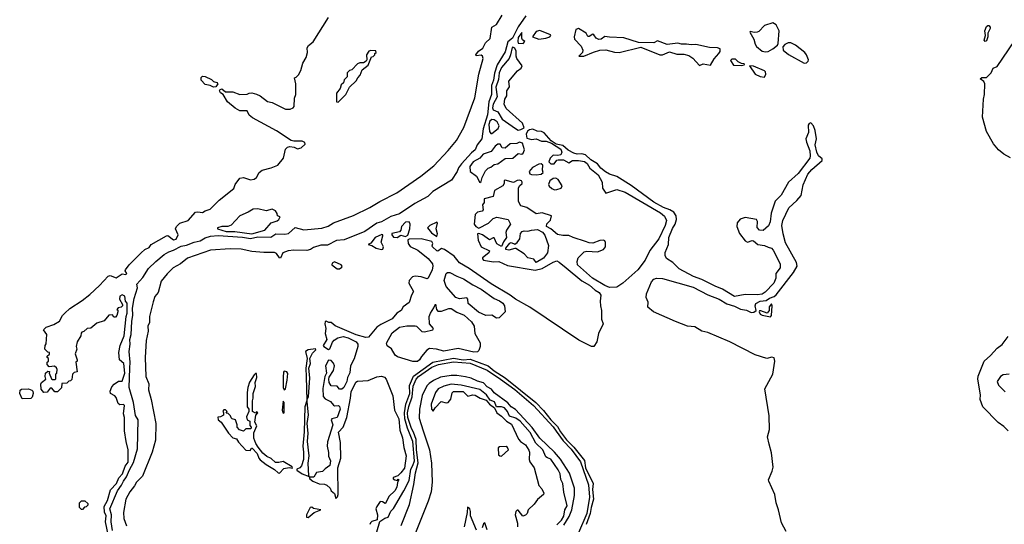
# Model space of a CAD drawing. Extents: x 2210602 to 2357277, y 510288 to 673808.
# Tile 150 of 256: x 2283161 to 2291363, y 587775 to 591978. Entities that reach past the tile are written whole.
import ezdxf

# ---------------------------------------------------------------- set-up
doc = ezdxf.new("R2010")
doc.units = 0

msp = doc.modelspace()

# ---------------------------------------------------------------- linework, layer by layer
at = {"layer": '0CON05XD'}
for points in [[(2284046.9, 588465), (2284035.6, 588555), (2284033.1, 588665), (2284025.6, 588695), (2284034.2, 588765), (2284025, 588774.2), (2283995, 588771.2), (2283980.3, 588780.3), (2283965, 588831.2), (2283955, 588844), (2283917.5, 588865), (2283916, 588885), (2283930, 588920), (2283946.9, 588943.1), (2283985, 588966.2), (2284015, 588967.5), (2284036.8, 589035), (2284030, 589115), (2283992.5, 589145), (2283987.5, 589205), (2283997.5, 589265), (2284032.5, 589345), (2284048.8, 589505), (2284056.7, 589535), (2284055.7, 589615.7), (2284043, 589633), (2284036.2, 589675), (2284015, 589686), (2283994.4, 589675), (2283991.4, 589651.4), (2284017, 589607), (2284017.5, 589595), (2284007, 589583), (2283981.7, 589578.3), (2283970, 589565), (2283977.5, 589557.5), (2283977.5, 589545), (2283970, 589515), (2283958.3, 589501.7), (2283945, 589500), (2283935, 589520), (2283905, 589517.5), (2283865, 589470), (2283805, 589450), (2283755, 589410), (2283723, 589407), (2283695, 589380), (2283680, 589375), (2283673, 589367), (2283670, 589345), (2283640, 589295), (2283633, 589257), (2283637.5, 589235), (2283622.5, 589195), (2283640, 589145), (2283640, 589135), (2283630, 589125), (2283640, 589045), (2283615, 589040), (2283600, 589025), (2283595, 588980), (2283585, 588970), (2283571.7, 588968.3), (2283555, 588950), (2283511.7, 588948.3), (2283508.3, 588911.7), (2283475, 588880), (2283455, 588880), (2283428.3, 588908.3), (2283415, 588910), (2283390, 588875), (2283363, 588873), (2283340, 588900), (2283336.7, 588943.3), (2283343.6, 588956.4), (2283380, 588985), (2283373.3, 589005), (2283376.4, 589033.6), (2283395, 589050), (2283408.3, 589048.3), (2283407.5, 589035), (2283427, 588987), (2283435, 588980), (2283455, 588980), (2283461.7, 588988.3), (2283462.5, 589027.5), (2283470, 589035), (2283472.5, 589065), (2283468.3, 589078.3), (2283451.7, 589091.7), (2283407, 589087), (2283390, 589105), (2283390, 589125), (2283400, 589135), (2283400, 589155), (2283390, 589165), (2283390, 589175), (2283408.3, 589191.7), (2283410, 589205), (2283395, 589210), (2283370, 589235), (2283372.5, 589265), (2283381.7, 589278.3), (2283387.5, 589355), (2283360, 589395), (2283382.3, 589417.7), (2283445, 589440), (2283491.7, 589468.3), (2283516.7, 589515), (2283536.7, 589535), (2283577.7, 589572.3), (2283680.7, 589639.3), (2283745, 589690), (2283825.9, 589764.1), (2283897, 589843), (2283915, 589847.5), (2283965, 589828.8), (2284015, 589860), (2284046.7, 589855), (2284053.3, 589865), (2284040, 589885), (2284042.5, 589895), (2284072, 589935), (2284172.5, 590035), (2284205, 590063.8), (2284238.6, 590081.4), (2284257.5, 590105), (2284385, 590178.8), (2284395, 590181.2), (2284443.6, 590143.6), (2284465, 590150), (2284481.2, 590185), (2284458.8, 590235), (2284466.7, 590255), (2284495, 590283.3), (2284565.8, 590304.2), (2284624.4, 590375.6), (2284645, 590378.6), (2284685, 590371.2), (2284705, 590386), (2284749.1, 590400.9), (2284823.3, 590475), (2284945, 590572.5), (2284956.2, 590605), (2284995, 590659.2), (2285025, 590664.3), (2285085, 590643.8), (2285115, 590650), (2285135, 590662.5), (2285156.7, 590705), (2285180, 590725), (2285255, 590743.3), (2285313, 590767), (2285357.5, 590825), (2285375, 590900), (2285393, 590917), (2285411.7, 590921.7), (2285447, 590917), (2285475, 590902.5), (2285505, 590910), (2285538.3, 590941.7), (2285536.4, 590956.4), (2285515, 590967.5), (2285445, 590967.5), (2285423, 590973), (2285301.2, 591051.2), (2285099.3, 591159.3), (2285073.6, 591183.6), (2285055, 591217.5), (2284995, 591220), (2284955, 591240), (2284892.9, 591292.9), (2284856.2, 591356.2), (2284835, 591370), (2284826.2, 591385), (2284832.3, 591397.7), (2284845, 591403.3), (2284875, 591376.7), (2284937.7, 591377.7), (2284995, 591354), (2285055, 591357.5), (2285073, 591367), (2285095, 591367.5), (2285135, 591357.5), (2285165, 591342.5), (2285225, 591297.5), (2285265, 591287.5), (2285375, 591232.5), (2285415, 591232.5), (2285440, 591245), (2285447.5, 591255), (2285450, 591325), (2285462.5, 591355), (2285462.5, 591445), (2285450, 591495), (2285465, 591500), (2285485, 591520), (2285502.5, 591555), (2285520, 591615), (2285546.4, 591663.6), (2285557.5, 591705), (2285557, 591743), (2285566.4, 591763.6), (2285605, 591792.5), (2285734.5, 591995)], [(2283935, 587723.3), (2283924, 587795), (2283925.6, 587855), (2283912.7, 587905), (2283974.7, 588055), (2284010, 588100), (2284025.6, 588135), (2284050.3, 588169.7), (2284075, 588230), (2284109.1, 588290.9), (2284143.8, 588405), (2284148.6, 588645), (2284125, 588681.2), (2284108.9, 588788.9), (2284072.9, 588915), (2284077.5, 589075), (2284080.4, 589125), (2284072.8, 589215), (2284081.5, 589275), (2284079.1, 589315), (2284088.5, 589355), (2284094.3, 589465), (2284103.4, 589516.6), (2284102.3, 589575), (2284115, 589656.7), (2284141.8, 589745), (2284135.8, 589775), (2284188.2, 589831.8), (2284235, 589906.5), (2284294.5, 589965), (2284365, 590021.4), (2284404.3, 590045), (2284442.6, 590057.4), (2284505, 590092.1), (2284550.8, 590099.2), (2284613.8, 590125), (2284663.6, 590136.3), (2284705, 590160.9), (2284750, 590175), (2284815, 590181.8), (2285017.3, 590167.2), (2285085, 590156.6), (2285145, 590168.3), (2285252.6, 590167.4), (2285295, 590193.5), (2285370.9, 590190.9), (2285401.8, 590198.2), (2285455, 590247.1), (2285528.1, 590228.1), (2285679.5, 590240.5), (2285730.4, 590259.6), (2285775, 590285.3), (2285941.9, 590348.1), (2286077.5, 590412.5), (2286162.5, 590465), (2286303.8, 590536.2), (2286504, 590676), (2286610.5, 590759.5), (2286731.7, 590888.3), (2286798.9, 590971.1), (2286859.7, 591080.3), (2286952, 591328), (2286986.2, 591525), (2287020.9, 591655), (2287016.9, 591675), (2287005, 591683.5), (2286965, 591676.2), (2286960, 591685), (2286983.8, 591715), (2287018.3, 591741.7), (2287042.2, 591785), (2287079.4, 591820.6), (2287093.6, 591915), (2287131.9, 591938.1), (2287179.1, 592015)], [(2287378.9, 592011.1), (2287312.7, 591917.3), (2287265.9, 591825), (2287227.6, 591792.4), (2287205, 591711.4), (2287138.3, 591601.7), (2287116.1, 591533.9), (2287106.9, 591475), (2287091.2, 591428.8), (2287091.2, 591355), (2287070.7, 591295), (2287057.6, 591185), (2287020.9, 591069.2), (2287012.2, 590985), (2286972.9, 590937.1), (2286955, 590894.5), (2286925, 590870), (2286842.3, 590777.7), (2286817.1, 590745), (2286805, 590712.5), (2286758.3, 590641.7), (2286602.7, 590547.3), (2286560.6, 590505), (2286452.1, 590447.9), (2286325, 590360), (2286251.8, 590338.2), (2286175, 590294.5), (2286137, 590283), (2286036, 590215), (2285865, 590145.8), (2285800.6, 590139.4), (2285725, 590101.5), (2285669.1, 590100.9), (2285608.2, 590081.8), (2285584, 590065), (2285553.3, 590055), (2285445, 590058.9), (2285397.2, 590052.8), (2285354.6, 590035.4), (2285335, 589991.2), (2285325, 589993.8), (2285301.1, 590031.1), (2285285, 590038.2), (2285195, 590038.2), (2285095, 590047.5), (2285005, 590067.1), (2284915, 590070), (2284751.1, 590058.9), (2284558.8, 589991.2), (2284500, 589945), (2284439.2, 589910.8), (2284388.5, 589861.5), (2284340.3, 589799.7), (2284315, 589706.2), (2284288.4, 589671.6), (2284272.7, 589627.3), (2284243.1, 589505), (2284242.2, 589455), (2284230, 589425), (2284230.9, 589385), (2284215, 589307.5), (2284205.4, 589165), (2284212.5, 589005), (2284236.6, 588945), (2284233.3, 588895), (2284255.9, 588815), (2284294.3, 588615.7), (2284293.3, 588475), (2284266.1, 588375), (2284185.6, 588175), (2284134.2, 588125.8), (2284118, 588095), (2284078.8, 588045), (2284045.6, 587984.4), (2284027.3, 587872.7), (2284030, 587825), (2284051.7, 587761.7)], [(2289375, 591710), (2289395, 591713.8), (2289434.1, 591735.9), (2289473, 591767), (2289479.3, 591780.7), (2289488, 591885), (2289462, 591935), (2289435, 591952), (2289365, 591928.9), (2289319.7, 591880.3), (2289305, 591872.7), (2289280.9, 591870.9), (2289245, 591880), (2289242.5, 591875), (2289275.9, 591815.9), (2289286.7, 591775), (2289298.8, 591755), (2289347, 591717), (2289375, 591710)], [(2287355, 591780), (2287370, 591795), (2287350, 591810), (2287343.6, 591823.6), (2287345, 591870), (2287315, 591828.8), (2287310, 591795), (2287315, 591782.5), (2287355, 591780)], [(2287485, 591817.1), (2287545, 591824.1), (2287577.1, 591835), (2287585.8, 591845), (2287581.7, 591851.7), (2287495, 591886.9), (2287465, 591880), (2287432.5, 591835), (2287485, 591817.1)], [(2288825, 591596.7), (2288855, 591610), (2288915, 591600), (2288946.8, 591653.2), (2288986.7, 591695), (2288995.8, 591714.2), (2288996.2, 591735), (2288975, 591742.9), (2288906.8, 591746.8), (2288795, 591770.6), (2288755, 591767.5), (2288715, 591775.4), (2288675, 591773.3), (2288645, 591781.2), (2288555, 591770), (2288475, 591801.4), (2288444.4, 591785.6), (2288315, 591788.1), (2288195, 591827.7), (2288075, 591831.2), (2288035, 591838), (2288005, 591815.8), (2287985, 591812.9), (2287962.9, 591822.9), (2287945, 591852.5), (2287936.4, 591856.4), (2287905, 591837.5), (2287895, 591837.5), (2287880, 591865), (2287815, 591903.3), (2287793.3, 591895), (2287780, 591835), (2287784.2, 591815), (2287837.2, 591757.2), (2287852.5, 591725), (2287850, 591705), (2287820, 591675), (2287860, 591675), (2287941.9, 591708.1), (2287995, 591724.4), (2288045, 591728.1), (2288115, 591707.1), (2288155, 591705.5), (2288335, 591748), (2288495, 591684.3), (2288515, 591686), (2288575, 591709.2), (2288635, 591691.2), (2288695, 591690), (2288735, 591680.8), (2288768.2, 591658.2), (2288825, 591596.7)], [(2291415, 590828.6), (2291358.1, 590858.1), (2291315, 590893.3), (2291274.7, 590945), (2291215, 591047.5), (2291182.3, 591165), (2291188.8, 591315), (2291198.9, 591355), (2291200.6, 591445), (2291192.1, 591462.1), (2291161.2, 591485), (2291175, 591497.5), (2291215, 591496.2), (2291253.6, 591536.4), (2291270, 591575), (2291305, 591587.5), (2291497, 591873)], [(2291205, 591797.5), (2291197, 591807), (2291207.5, 591845), (2291202, 591885), (2291215, 591920), (2291225, 591930), (2291235, 591930), (2291245.8, 591915.8), (2291245.8, 591905), (2291226.7, 591865), (2291226, 591835), (2291215, 591802.5), (2291205, 591797.5)], [(2285815, 591290), (2285877.5, 591355), (2285910, 591415), (2285965, 591470), (2285977.5, 591495), (2285997.5, 591515), (2286015, 591560), (2286065, 591600), (2286091.7, 591668.3), (2286105, 591670), (2286120, 591685), (2286120, 591695), (2286130, 591705), (2286128.3, 591718.3), (2286085, 591720), (2286070, 591715), (2286050, 591685), (2286052.5, 591645), (2286046.7, 591633.3), (2286025, 591617.5), (2285995, 591617.5), (2285975, 591610), (2285928.3, 591561.7), (2285910, 591555), (2285890, 591535), (2285888.3, 591501.7), (2285863, 591477), (2285858.3, 591451.7), (2285840, 591435), (2285830, 591405), (2285800, 591365), (2285800, 591295), (2285815, 591290)], [(2287315, 591059.2), (2287335, 591063.8), (2287362.5, 591077.5), (2287348.8, 591115), (2287215, 591238.5), (2287197.1, 591275), (2287202.2, 591315), (2287219.2, 591345), (2287218.5, 591385), (2287242.1, 591417.9), (2287236.4, 591465), (2287308.5, 591551.5), (2287338.9, 591575), (2287348.3, 591595), (2287303.8, 591655), (2287296.5, 591675), (2287297, 591717), (2287285, 591740), (2287268.3, 591748.3), (2287262.9, 591745), (2287251.2, 591685), (2287238, 591655), (2287175, 591580), (2287155, 591535.6), (2287149.5, 591480.5), (2287128.8, 591415), (2287138.2, 591335), (2287105.4, 591275), (2287100.6, 591245), (2287105, 591227.5), (2287145, 591209.4), (2287179.2, 591149.2), (2287292, 591072), (2287315, 591059.2)], [(2289695, 591616.7), (2289715, 591620), (2289728.3, 591631.7), (2289732.5, 591645), (2289716.7, 591685), (2289701.2, 591705), (2289625, 591767.1), (2289585, 591785.8), (2289564.1, 591785.9), (2289535, 591772.5), (2289517.5, 591752.5), (2289520, 591725), (2289565, 591687.5), (2289695, 591616.7)], [(2289175, 591597.5), (2289195, 591602.5), (2289200, 591605), (2289195, 591610), (2289173, 591613), (2289147, 591627), (2289125, 591650), (2289095, 591650), (2289083, 591637), (2289108.3, 591598.3), (2289175, 591597.5)], [(2289365, 591499.2), (2289377.1, 591525), (2289373.9, 591543.9), (2289365, 591553.3), (2289275, 591590), (2289240, 591595), (2289289.2, 591525), (2289330, 591505), (2289365, 591499.2)], [(2284775, 591415.8), (2284749.1, 591429.1), (2284705, 591437.5), (2284673.3, 591473.3), (2284672.2, 591497.8), (2284685, 591507.5), (2284705, 591506), (2284759.2, 591479.2), (2284775, 591462.5), (2284803.6, 591453.6), (2284812.5, 591445), (2284795, 591419.2), (2284775, 591415.8)], [(2287095, 591031.2), (2287146.9, 591073.1), (2287154.4, 591095), (2287137.8, 591127.8), (2287113.3, 591143.3), (2287095, 591146.6), (2287076.6, 591133.4), (2287070.7, 591105), (2287075, 591046.7), (2287085, 591031.2), (2287095, 591031.2)], [(2289545.6, 587715.6), (2289506.9, 587786.9), (2289482.6, 587895), (2289461.7, 587955), (2289450.7, 588025), (2289401.5, 588135), (2289400, 588145), (2289430.8, 588219.2), (2289437.4, 588252.6), (2289425, 588370), (2289405, 588444), (2289389.5, 588505), (2289407.9, 588565), (2289405, 588680), (2289368, 588905), (2289435, 589026.2), (2289450.5, 589135), (2289445, 589160.6), (2289426.6, 589166.6), (2289385, 589155.2), (2289287.5, 589187.5), (2289076.7, 589295), (2288895, 589371.7), (2288843.4, 589383.4), (2288785, 589420), (2288725, 589426.4), (2288625, 589465.3), (2288441.4, 589545), (2288393.2, 589583.2), (2288396.2, 589625), (2288379.5, 589665), (2288382.5, 589695), (2288424.4, 589795.6), (2288443.7, 589816.3), (2288465, 589826.3), (2288515, 589823.2), (2288770.5, 589750.5), (2288895, 589686.1), (2288989.1, 589649.1), (2289051.7, 589611.7), (2289115, 589593.4), (2289165, 589568.4), (2289215, 589560), (2289255, 589539.5), (2289277.6, 589542.4), (2289297.5, 589555), (2289286.7, 589595), (2289292.5, 589615), (2289330, 589635), (2289379.4, 589640.6), (2289407.5, 589657.5), (2289445, 589672.1), (2289463.4, 589686.6), (2289606.8, 589873.2), (2289638.5, 589925), (2289633.2, 589955), (2289540.6, 590120.6), (2289520.7, 590195), (2289511.4, 590265), (2289518.9, 590305), (2289568.5, 590411.5), (2289635, 590471.4), (2289672.5, 590515), (2289686.7, 590603.3), (2289727.8, 590692.2), (2289760.1, 590729.9), (2289845.6, 590805), (2289845, 590820), (2289816.2, 590845), (2289801.2, 590875), (2289787.5, 590935), (2289800, 590985), (2289788, 591055), (2289773.8, 591093.8), (2289751.7, 591118.3), (2289737, 591113), (2289730.8, 591099.2), (2289732.1, 591037.9), (2289710, 590985), (2289715, 590957.5), (2289744, 590885), (2289747.5, 590845), (2289743.1, 590825), (2289645, 590695.6), (2289566, 590624), (2289505, 590517.5), (2289453.3, 590466.7), (2289422.1, 590367.9), (2289414.2, 590295), (2289397.8, 590262.2), (2289355, 590222.5), (2289325, 590226.2), (2289305.9, 590245.9), (2289307.3, 590297.3), (2289298.8, 590315), (2289205, 590330), (2289162.3, 590317.7), (2289137.5, 590285), (2289136.5, 590255), (2289156.9, 590196.9), (2289203.3, 590135), (2289225, 590126.2), (2289261.7, 590138.3), (2289275, 590136.7), (2289310, 590105), (2289365, 590098), (2289395, 590084.6), (2289424, 590074), (2289438.9, 590058.9), (2289495.6, 589945), (2289495, 589910), (2289461.4, 589865), (2289460.9, 589825), (2289444.5, 589785), (2289371.6, 589708.4), (2289345, 589692.1), (2289303.7, 589686.3), (2289205, 589689.1), (2289115, 589673.3), (2289015, 589734.8), (2288955, 589758.1), (2288844.4, 589814.4), (2288775, 589839.5), (2288653.8, 589903.8), (2288601.8, 589955), (2288549.3, 589989.3), (2288537.5, 590015), (2288539.6, 590040.4), (2288564.7, 590105.3), (2288569.8, 590165), (2288600.3, 590239.7), (2288620.9, 590275), (2288634, 590315), (2288629.4, 590345), (2288611.2, 590375), (2288576.7, 590395), (2288523.7, 590413.7), (2288445, 590458.3), (2288255, 590596.8), (2288135, 590673.1), (2288075, 590692), (2288040.6, 590710.6), (2288002, 590742), (2287975, 590777.8), (2287920.3, 590810.3), (2287875, 590851.6), (2287845, 590861.6), (2287805, 590859.3), (2287776.6, 590866.6), (2287731.2, 590891.2), (2287685, 590930), (2287630.9, 590940.9), (2287589.5, 590969.5), (2287531.2, 591035), (2287506.9, 591046.9), (2287470.8, 591050.8), (2287435, 591065.9), (2287408.5, 591061.5), (2287391.2, 591048.8), (2287381.2, 591025), (2287385, 590990), (2287425, 590980), (2287465, 590985.5), (2287506.7, 590966.7), (2287547, 590967), (2287590, 590950), (2287668.9, 590898.9), (2287676.5, 590875), (2287668.6, 590851.4), (2287645, 590846), (2287605, 590850), (2287579.2, 590825), (2287568.8, 590795), (2287585, 590776.7), (2287613.8, 590776.2), (2287635, 590806.7), (2287648.3, 590811.7), (2287691.2, 590811.2), (2287735, 590786.2), (2287765, 590804), (2287815, 590806.4), (2287866.3, 590796.3), (2287889.5, 590779.5), (2287912, 590742), (2287981.4, 590685), (2288014.4, 590625), (2288016.9, 590575), (2288045, 590532.5), (2288135, 590562.9), (2288205, 590540.2), (2288498.7, 590368.7), (2288532, 590342), (2288548.1, 590305), (2288537.6, 590265), (2288486.3, 590153.7), (2288410.8, 590055), (2288371.8, 589975), (2288310.8, 589895), (2288185, 589784.1), (2288135, 589751.5), (2288075, 589747.1), (2288035, 589764.7), (2287933.5, 589825), (2287809.1, 589935), (2287805.5, 589965), (2287813.8, 589995), (2287864.8, 590045.2), (2287885, 590051.1), (2287975, 590044.1), (2288025.9, 590064.1), (2288041.5, 590085), (2288041.5, 590121.5), (2288035.5, 590135.5), (2288025, 590142), (2287995, 590138.5), (2287935, 590115.4), (2287905, 590118.2), (2287875, 590130), (2287772.9, 590162.9), (2287735, 590181.8), (2287685, 590180.4), (2287640, 590190), (2287587.2, 590237.2), (2287550, 590255), (2287551.8, 590278.2), (2287583, 590307), (2287590, 590345), (2287515, 590370), (2287465, 590362), (2287385, 590413.8), (2287335, 590427.5), (2287317.3, 590465), (2287315.7, 590575), (2287324.4, 590595.6), (2287346.6, 590613.4), (2287347.5, 590625), (2287341.2, 590635), (2287325, 590641.9), (2287305, 590640), (2287275, 590622.5), (2287205, 590642.5), (2287197.5, 590635), (2287195.7, 590615), (2287185, 590594.2), (2287115.3, 590554.7), (2287105, 590504.4), (2287030, 590485), (2287030, 590455), (2287017.5, 590435), (2287023.3, 590395), (2287015, 590383.8), (2286975, 590373.8), (2286956.2, 590355), (2286948.2, 590275), (2286960.6, 590255), (2286985, 590241.5), (2287066.6, 590283.4), (2287105, 590322), (2287135, 590332), (2287230, 590315), (2287250, 590275), (2287216.2, 590225), (2287211.2, 590205), (2287216.4, 590163.6), (2287191.7, 590128.3), (2287175, 590090), (2287135, 590110), (2287115, 590160), (2287105, 590162.5), (2287073.6, 590143.6), (2287016.8, 590186.8), (2286985, 590198.6), (2286975.7, 590194.3), (2286981.1, 590141.1), (2287005, 590086.7), (2287074, 590054), (2287068.1, 590035), (2287016.9, 589995), (2287016.2, 589985), (2287025.6, 589975), (2287108.3, 589961.7), (2287153.5, 589963.5), (2287225, 589931.1), (2287455, 589891), (2287515, 589906.7), (2287605, 589959.8), (2287635, 589968.8), (2287655, 589959.8), (2287712.7, 589912.7)], [(2286995, 590622.5), (2287005, 590630), (2287013.3, 590665), (2287041.2, 590718.8), (2287065, 590742), (2287085, 590749.2), (2287115, 590772.5), (2287145, 590777.5), (2287205, 590822.9), (2287270, 590825), (2287315, 590862.5), (2287345, 590858.8), (2287356.7, 590865), (2287367.1, 590895), (2287349.3, 590949.3), (2287325, 590957.5), (2287303.6, 590946.4), (2287245.9, 590944.1), (2287205, 590907.5), (2287181.2, 590911.2), (2287165, 590940), (2287145, 590941.2), (2287121.2, 590925), (2287088.7, 590881.3), (2287023.2, 590856.8), (2286994.4, 590825.6), (2286939.4, 590795), (2286912.2, 590755), (2286912.7, 590712.7), (2286965.6, 590675.6), (2286995, 590622.5)], [(2287465, 590685.8), (2287505, 590692.5), (2287523.3, 590705), (2287516.1, 590726.1), (2287520, 590765), (2287505, 590776.2), (2287485, 590773.8), (2287434.4, 590745.6), (2287404, 590715), (2287411.2, 590695), (2287425, 590688), (2287465, 590685.8)], [(2287615, 590562), (2287635, 590563.8), (2287672.5, 590575), (2287680, 590595), (2287648.3, 590648.3), (2287627.1, 590657.1), (2287605, 590654.5), (2287577.1, 590635), (2287567.5, 590605), (2287572.5, 590592.5), (2287595, 590572.9), (2287615, 590562)], [(2285095, 590194.1), (2285203.8, 590226.2), (2285255, 590286.7), (2285305, 590302.5), (2285320, 590315), (2285330, 590335), (2285310, 590345), (2285306.2, 590365), (2285293.3, 590385), (2285265, 590401.2), (2285215, 590385.7), (2285145, 590401.5), (2285105, 590400.6), (2285064.6, 590375.4), (2284996.2, 590345), (2284922.7, 590267.3), (2284895, 590256.2), (2284843.9, 590256.1), (2284810, 590245), (2284810, 590235), (2284882.5, 590215), (2284953.9, 590213.9), (2285095, 590194.1)], [(2286305, 590164.6), (2286335, 590182.9), (2286375, 590172.5), (2286395.5, 590184.5), (2286411.9, 590235), (2286413.8, 590275), (2286405, 590293.3), (2286375, 590292.5), (2286342.5, 590255), (2286335.5, 590224.5), (2286325, 590210), (2286262.3, 590197.7), (2286261.9, 590185), (2286275, 590165.7), (2286305, 590164.6)], [(2286635, 590172.5), (2286642.5, 590195), (2286631.9, 590235), (2286642.5, 590282.5), (2286635, 590292.5), (2286576.7, 590265), (2286558.8, 590245), (2286592.8, 590202.8), (2286635, 590172.5)], [(2287465, 589954.6), (2287443.3, 589983.3), (2287393.3, 589993.3), (2287365, 590027.1), (2287295, 590071.2), (2287285, 590073.3), (2287235, 590057.5), (2287210, 590065), (2287210, 590075), (2287245, 590117.5), (2287255, 590122.5), (2287285, 590108.8), (2287305, 590122), (2287327, 590153), (2287333, 590197), (2287346.2, 590215), (2287365, 590220), (2287395, 590216.2), (2287425, 590225.8), (2287475, 590229.5), (2287517.1, 590207.1), (2287535, 590184.3), (2287567.2, 590097.2), (2287559.3, 590035), (2287525, 589993.1), (2287465, 589954.6)], [(2287712.7, 589912.7), (2287843.3, 589803.3), (2287908.1, 589768.1), (2287955, 589725.3), (2287987.9, 589705), (2288002, 589685), (2287996.2, 589635), (2287998.9, 589595), (2288006.7, 589555), (2288008.9, 589485), (2288022.2, 589445), (2287982.5, 589365), (2287970.2, 589295), (2287945, 589256.8), (2287925, 589255.8), (2287819.1, 589309.1), (2287411.5, 589585), (2287291.4, 589651.4), (2287246.1, 589685), (2287088.5, 589778.5), (2286905, 589906.7), (2286825, 589953.3), (2286779.6, 590009.6), (2286699.4, 590065), (2286675, 590071.8), (2286645, 590050), (2286635, 590054.3), (2286600, 590085), (2286596.7, 590095), (2286603.8, 590115), (2286595, 590131.2), (2286505, 590153.6), (2286405, 590151.4), (2286395.6, 590144.4), (2286397, 590115), (2286415, 590088.5), (2286477.6, 590057.6), (2286565, 589990.4), (2286598.8, 589945), (2286602.7, 589925), (2286596.8, 589895), (2286565, 589825.8), (2286555, 589819.5), (2286505, 589836.2), (2286455, 589843.1), (2286434.4, 589835.6), (2286406.2, 589805), (2286402.9, 589785), (2286442.1, 589715), (2286423.9, 589685), (2286406.4, 589623.6), (2286355, 589586), (2286340, 589555), (2286303.8, 589535), (2286265, 589485.3), (2286169.4, 589440.6), (2286135, 589416), (2286067.3, 589332.7), (2286045, 589330), (2285962.9, 589352.9), (2285788.9, 589428.9), (2285755, 589455.8), (2285736.2, 589456.2), (2285715, 589466.2), (2285707, 589463), (2285702.5, 589445), (2285712, 589405), (2285706.2, 589365), (2285720, 589315), (2285690, 589265), (2285696.2, 589255), (2285735, 589232.5), (2285745, 589237.5), (2285767.8, 589292.2), (2285781.3, 589308.7), (2285811.8, 589328.2), (2285855, 589338.2), (2285898.2, 589328.2), (2285965.2, 589295.2), (2285977.5, 589275), (2285979.1, 589255), (2285947.4, 589152.6), (2285915.7, 589095), (2285911.8, 589038.2), (2285892, 588998), (2285885.4, 588965), (2285861.4, 588915), (2285845, 588901.5), (2285825, 588901.4), (2285805.4, 588925.4), (2285755, 588930), (2285738.9, 588955), (2285735.6, 588984.4), (2285740, 589000), (2285776.5, 589055), (2285782.5, 589095), (2285776.5, 589116.5), (2285755, 589139.2), (2285735, 589142), (2285708.5, 589095), (2285715.7, 589035), (2285702.9, 589005), (2285686.5, 588906.5), (2285688.6, 588838.6), (2285705, 588820), (2285749.1, 588799.1), (2285775, 588768.1), (2285785, 588763.1), (2285816.2, 588765), (2285825.4, 588755.4), (2285830.5, 588735), (2285805.3, 588664.7), (2285762.5, 588655), (2285756.2, 588645), (2285769.5, 588605), (2285725, 588462.5), (2285723.3, 588425), (2285732.7, 588372.7), (2285734, 588344), (2285749.1, 588305), (2285744.4, 588265), (2285705, 588237.8), (2285684.7, 588215.3), (2285635, 588206.9), (2285611.7, 588168.3), (2285578.8, 588168.8), (2285570, 588180), (2285563.3, 588285), (2285572.7, 588345), (2285558.9, 588465), (2285563.9, 588535), (2285555.8, 588615), (2285565.8, 588685.8), (2285555.5, 588795), (2285555.8, 588814.2), (2285566.8, 588836.8), (2285577.1, 588995), (2285570, 589075), (2285584, 589115), (2285578, 589155), (2285599.4, 589200.6), (2285627.7, 589227.7), (2285625, 589236.2), (2285565, 589228.9), (2285542.5, 589215), (2285556.7, 589155), (2285544.3, 589075), (2285547.3, 589002.7), (2285554.3, 588805.7), (2285537.8, 588755), (2285531.4, 588545), (2285519, 588425), (2285525.9, 588375.9), (2285524.8, 588315), (2285508.8, 588261.2), (2285495, 588245.4), (2285470, 588235), (2285469.2, 588225), (2285514.4, 588195), (2285572.5, 588172.5), (2285579.4, 588155), (2285604.3, 588134.3), (2285655, 588112.8), (2285700, 588110), (2285720.6, 588100.6), (2285747.5, 588075), (2285756.7, 588055), (2285785, 588033.3), (2285795, 587990), (2285810, 588005), (2285815.6, 588024.4), (2285810.7, 588245), (2285835.5, 588325), (2285834.3, 588455.7), (2285818.2, 588541.8), (2285855.2, 588585), (2285885.2, 588665), (2285917.8, 588825), (2285921.9, 588878.1), (2285960.5, 588959.5), (2285975, 588968.7), (2286065, 588972.6), (2286136.1, 589003.8), (2286175, 589007.9), (2286201.1, 589001.1), (2286214.9, 588984.9), (2286268.7, 588845), (2286283, 588727), (2286319.1, 588655), (2286328.4, 588558.4), (2286350, 588495), (2286360.8, 588415), (2286381.3, 588345), (2286367.3, 588242.7), (2286335.8, 588204.2), (2286311.2, 588178.8), (2286271.2, 588165), (2286273.8, 588155), (2286285, 588146.7), (2286305, 588140), (2286315, 588150), (2286320, 588145), (2286307.5, 588122.5), (2286302.5, 588085), (2286287.5, 588055), (2286235, 588007.5), (2286215, 587960), (2286205, 587950), (2286183.6, 587963.6), (2286165, 587966.7), (2286135.8, 587924.2), (2286129.2, 587905), (2286142.5, 587855), (2286138.3, 587811.7), (2286095, 587797.5), (2286083.6, 587786.4), (2286077.5, 587775)], [(2286175, 590064), (2286185, 590066.7), (2286190.8, 590085), (2286171.2, 590125), (2286186.7, 590176.7), (2286187.5, 590185), (2286178.8, 590188.8), (2286123.3, 590165), (2286085, 590117.5), (2286063.3, 590105), (2286095, 590097.5), (2286130, 590075), (2286175, 590064)], [(2285825, 589904.2), (2285843.9, 589916.1), (2285846.7, 589925), (2285840, 589935), (2285785, 589960), (2285765, 589950), (2285762.5, 589935), (2285805, 589904.4), (2285825, 589904.2)], [(2287132.9, 589492.9), (2287095, 589518.1), (2287045, 589514.1), (2286983.5, 589543.5), (2286896.4, 589615), (2286895, 589650), (2286885, 589661.2), (2286826, 589654), (2286793.8, 589665), (2286712.7, 589755), (2286698.6, 589805), (2286715, 589862.9), (2286725, 589871.8), (2286745, 589872.8), (2286801.5, 589841.5), (2286858.9, 589818.9), (2286935, 589769.3), (2287005, 589734.8), (2287114.7, 589655), (2287157.6, 589637.6), (2287185.9, 589615.9), (2287199.2, 589595), (2287205.4, 589545), (2287155, 589494.7), (2287132.9, 589492.9)], [(2286435, 589130), (2286308.8, 589168.8), (2286289.2, 589185), (2286257.5, 589237.5), (2286222, 589262), (2286216.6, 589285), (2286265, 589371.3), (2286325, 589417.5), (2286385, 589429.3), (2286455, 589428.2), (2286465.6, 589425), (2286512.1, 589382.1), (2286532.7, 589377.3), (2286603.3, 589395), (2286607.5, 589405), (2286573.8, 589445), (2286572.1, 589505), (2286582.5, 589535), (2286612, 589578), (2286625, 589610), (2286633.8, 589563.8), (2286645, 589550), (2286675, 589549.2), (2286735, 589572.5), (2286755, 589573.8), (2286802.1, 589542.1), (2286865, 589517.8), (2286925, 589460.8), (2286948.5, 589425), (2286952.5, 589365), (2286997.3, 589287.2), (2286998.2, 589255), (2286986.7, 589223.3), (2286975, 589212.6), (2286945, 589209.8), (2286815, 589240.7), (2286695, 589216.3), (2286634.6, 589234.6), (2286575, 589239.3), (2286553.8, 589226.2), (2286507.3, 589172.8), (2286491.6, 589145), (2286475, 589132.3), (2286435, 589130)], [(2289415, 589502.2), (2289423.1, 589515), (2289430.8, 589595), (2289425, 589612.5), (2289404.1, 589585.9), (2289403.8, 589555), (2289387, 589533), (2289335, 589553.3), (2289325, 589552.5), (2289320, 589545), (2289330, 589525), (2289345, 589517.1), (2289415, 589502.2)], [(2291395.5, 588555), (2291360.6, 588590.6), (2291313.2, 588623.2), (2291183.8, 588753.8), (2291162.2, 588815), (2291163.7, 588855), (2291142.7, 588985), (2291145, 589010), (2291196, 589135), (2291249.6, 589180.4), (2291305, 589242.2), (2291346.8, 589273.2), (2291395, 589339.6)], [(2286136.4, 587713.6), (2286161.7, 587798.3), (2286203, 587827), (2286230, 587835), (2286252.5, 587885), (2286275, 587907.5), (2286362, 588055), (2286405, 588140), (2286419.7, 588235), (2286435.4, 588264.6), (2286449, 588305), (2286436.9, 588465), (2286393.1, 588575), (2286370.9, 588655), (2286365.6, 588705), (2286377.8, 588775), (2286410.1, 588865), (2286409.2, 588930.8), (2286442.1, 589007.9), (2286603.6, 589126.4), (2286775, 589160.1), (2286855, 589145.8), (2286915, 589150.1), (2287065, 589096.3), (2287113.4, 589053.4), (2287204.5, 588994.5), (2287460.2, 588790.2), (2287523.4, 588723.4), (2287585, 588644.1), (2287640.3, 588590.3), (2287665, 588546.5), (2287715, 588480), (2287777.6, 588417.6), (2287865.7, 588305.7), (2287874.9, 588245), (2287938.3, 588115), (2287932.6, 588065), (2287941.6, 587985), (2287920.7, 587915), (2287914.1, 587865), (2287880.9, 587775)], [(2286339.5, 587765), (2286409.7, 587940.3), (2286444.3, 588105.7), (2286457.9, 588205), (2286481.6, 588288.4), (2286467.1, 588395), (2286463, 588483), (2286442.6, 588542.6), (2286425, 588572.5), (2286394.8, 588665), (2286393.2, 588705), (2286403.6, 588756.4), (2286431.7, 588838.3), (2286440, 588925), (2286463.5, 588985), (2286482.9, 589005), (2286595, 589084.5), (2286648.8, 589105), (2286775, 589127.2), (2286915, 589117.1), (2287055, 589058.5), (2287167.9, 588985), (2287285, 588898.5), (2287442.1, 588765), (2287605, 588588.4), (2287630.7, 588550.7), (2287689.6, 588469.6), (2287755, 588402.1), (2287833.9, 588295), (2287900.6, 588105), (2287907.8, 588002.2), (2287887.1, 587865), (2287815, 587704.2)], [(2285325, 588202.5), (2285360.9, 588239.1), (2285405, 588247.5), (2285435, 588242.5), (2285431.4, 588255), (2285355, 588297.1), (2285320.5, 588289.5), (2285291.3, 588291.3), (2285255, 588323.1), (2285219.2, 588339.2), (2285187.1, 588367.1), (2285148.5, 588418.5), (2285128.8, 588448.8), (2285111.7, 588491.7), (2285112.5, 588537.5), (2285137.5, 588595), (2285120, 588625), (2285127, 588683), (2285145.8, 588705), (2285135, 588712.5), (2285125, 588700), (2285100, 588715), (2285100, 588805), (2285106.7, 588825), (2285106.7, 588865), (2285126.1, 588923.9), (2285123.3, 588955), (2285137, 588997), (2285135, 589030), (2285125, 589030), (2285115, 589020), (2285075, 588960), (2285061.2, 588915), (2285057, 588873), (2285057.5, 588755), (2285070, 588735), (2285070, 588715), (2285049.3, 588669.3), (2285056.7, 588646.7), (2285077.5, 588635), (2285078.3, 588598.3), (2285090, 588585), (2285090, 588575), (2285085, 588570), (2285045, 588570), (2285025, 588550), (2284991.7, 588561.7), (2284973, 588583), (2284972.5, 588605), (2284960, 588645), (2284932.5, 588652.5), (2284921.7, 588661.7), (2284918.3, 588678.3), (2284898.3, 588698.3), (2284881.7, 588701.7), (2284890, 588715), (2284875, 588730), (2284861.7, 588728.3), (2284853, 588717), (2284860, 588705), (2284860, 588685), (2284835, 588670), (2284813, 588667), (2284813.3, 588645), (2284840, 588625), (2284900, 588535), (2284937.5, 588495), (2284968.3, 588488.3), (2284985, 588460), (2285045, 588393.3), (2285080, 588390), (2285091.7, 588408.3), (2285098.3, 588408.3), (2285140, 588365), (2285153.8, 588325), (2285165, 588311.2), (2285215, 588272.9), (2285285, 588232.9), (2285315, 588204), (2285325, 588202.5)], [(2285365, 588896.2), (2285375, 588903.3), (2285390.5, 588975), (2285395, 589030), (2285385.5, 589045.5), (2285365, 589050), (2285358.3, 589041.7), (2285355, 589000), (2285355.8, 588915), (2285365, 588896.2)], [(2287692.9, 587767.1), (2287739, 587841), (2287761.2, 587895), (2287783.9, 588016.1), (2287781.6, 588075), (2287740.1, 588200.1), (2287667, 588317), (2287615, 588375.3), (2287495, 588493.7), (2287431.4, 588581.4), (2287292.3, 588732.3), (2287255, 588754.6), (2287227.8, 588787.8), (2287115, 588870.9), (2287091.6, 588901.6), (2287055, 588920), (2287025, 588952.5), (2286975, 588966.7), (2286922, 588992), (2286875, 589002.9), (2286803.9, 589013.9), (2286755.4, 589014.6), (2286668, 589002), (2286607.3, 588972.7), (2286571.1, 588948.9), (2286551.8, 588928.2), (2286512.9, 588847.1), (2286490.5, 588735), (2286489.7, 588659.7), (2286523.3, 588555), (2286574.4, 588395), (2286591.5, 588285), (2286597.5, 588125), (2286588, 588045), (2286565, 587969.2), (2286435, 587650)], [(2291405, 589026.5), (2291355, 589020), (2291330.6, 589005), (2291304.3, 588965), (2291315, 588933.3), (2291369.3, 588879.3)], [(2287635, 587771.8), (2287675, 587810), (2287695, 587844.4), (2287702.5, 587895), (2287721.7, 587928.3), (2287694.4, 588044.4), (2287687.1, 588115), (2287669.2, 588149.2), (2287662.7, 588195), (2287648.2, 588228.2), (2287587, 588317), (2287557.7, 588327.7), (2287545, 588337.1), (2287518.2, 588395), (2287460.8, 588450.8), (2287415, 588538.6), (2287331.1, 588635), (2287295, 588659.5), (2287242.5, 588675), (2287224.3, 588715), (2287199.2, 588745), (2287175, 588754.4), (2287133.6, 588753.6), (2287116, 588795), (2287080.3, 588810.3), (2287049.2, 588855), (2286995, 588897.1), (2286840, 588935), (2286755, 588941.4), (2286694.6, 588925.4), (2286647.5, 588905), (2286625, 588873.3), (2286590, 588775), (2286593.1, 588735), (2286605, 588717.5), (2286622, 588745), (2286671.2, 588798.8), (2286715, 588786.2), (2286729.5, 588790.5), (2286751.7, 588818.3), (2286765, 588870), (2286775, 588882.5), (2286855, 588881.2), (2286895, 588843.8), (2286935, 588854), (2286955, 588850), (2286996.1, 588826.1), (2287048.3, 588808.3), (2287075, 588776.7), (2287116.7, 588746.7), (2287135, 588703.8), (2287175, 588676.7), (2287217.5, 588635), (2287258.8, 588608.8), (2287316.9, 588485), (2287333.8, 588463.8), (2287375, 588436.2), (2287403, 588393), (2287409.2, 588375), (2287405.7, 588315), (2287410.8, 588295), (2287446.6, 588246.6), (2287485, 588097.5), (2287510.7, 588070.7), (2287527.5, 588035), (2287525, 588022.5), (2287475, 587981.2), (2287447.7, 587942.3), (2287397.5, 587895), (2287387.5, 587865), (2287375, 587852.5), (2287353, 587843), (2287315, 587892.5), (2287305, 587892.5), (2287295, 587882.5), (2287288.8, 587855), (2287308, 587785), (2287307.5, 587755)], [(2283181.2, 588821.2), (2283161.2, 588865), (2283165, 588892.5), (2283175, 588900), (2283235, 588903.3), (2283262.3, 588892.3), (2283270, 588885), (2283272.5, 588865), (2283265.8, 588834.2), (2283255, 588824), (2283181.2, 588821.2)], [(2285355, 588701.2), (2285365, 588703.3), (2285365, 588790), (2285355, 588800), (2285348.1, 588725), (2285355, 588701.2)], [(2283899.6, 587689.6), (2283876.1, 587795), (2283882.7, 587845), (2283866.9, 587876.9), (2283866.1, 587923.9), (2283893.1, 587975), (2283918.8, 588061.2), (2283967.3, 588115), (2283986.3, 588163.7), (2284017.5, 588195), (2284039.4, 588260.6), (2284065, 588293.8), (2284064.1, 588395.9), (2284046.9, 588465)], [(2287175, 588343.3), (2287233.8, 588395), (2287226, 588415), (2287215, 588423.8), (2287158.3, 588421.7), (2287148.3, 588411.7), (2287150, 588355), (2287160, 588345), (2287175, 588343.3)], [(2283685, 587900), (2283675, 587900), (2283660, 587915), (2283660, 587955), (2283675, 587970), (2283705, 587970), (2283728.3, 587948.3), (2283730, 587935), (2283715, 587920), (2283701.7, 587918.3), (2283685, 587900)], [(2285565, 587833.3), (2285615, 587872.5), (2285670, 587895), (2285608.3, 587908.3), (2285595, 587917.5), (2285580, 587915), (2285550, 587855), (2285550, 587835), (2285565, 587833.3)], [(2286966.1, 587726.1), (2286917.5, 587845), (2286917, 587883), (2286910, 587905), (2286892.5, 587917.5), (2286890, 587875), (2286862.5, 587755)], [(2287055, 587730), (2287035, 587787.5), (2287025, 587780), (2287014, 587746)]]:
    msp.add_lwpolyline(points, dxfattribs=at)

doc.saveas('drawing.dxf')
